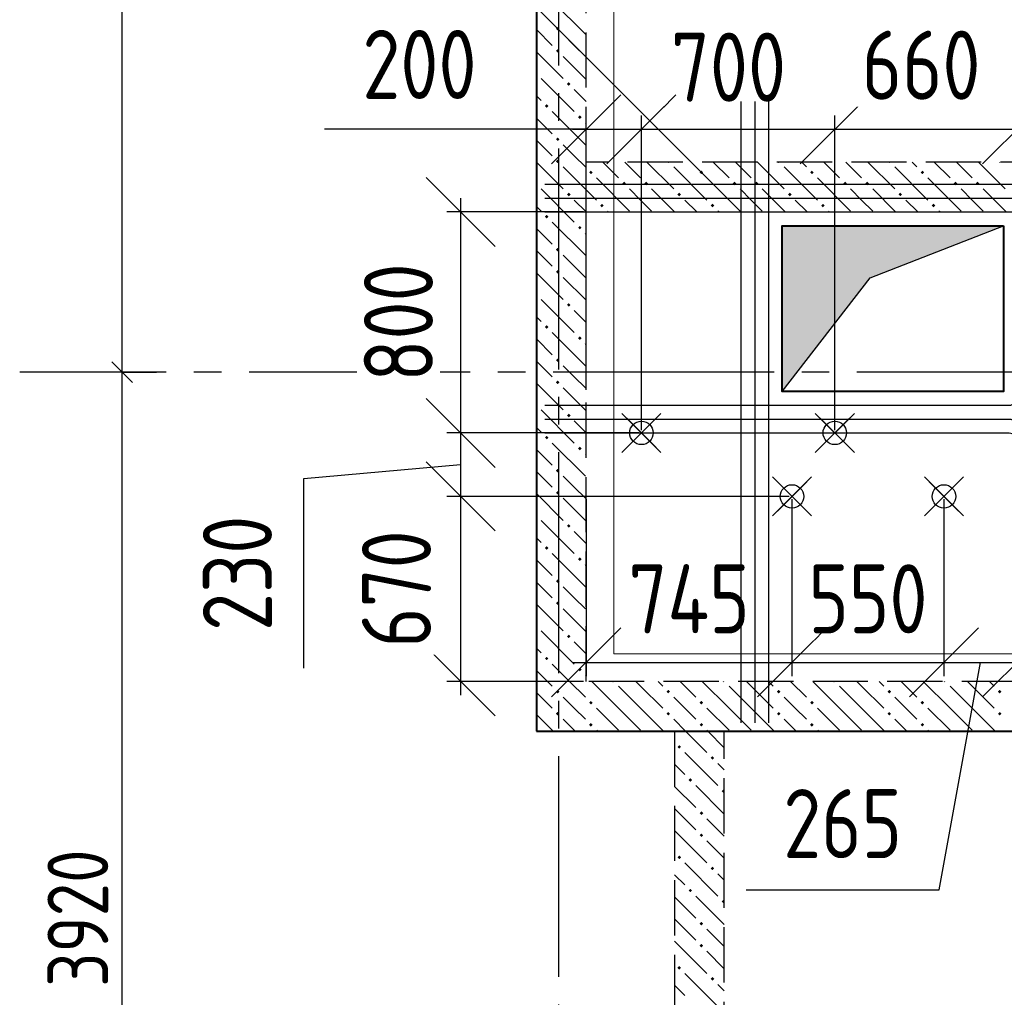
# Model space of a CAD drawing. Header units: millimetres. Extents: x 40580 to 1168286, y -220995 to 81020.
# Tile 158 of 194: x 458368 to 461932, y -94642 to -91102. Entities that reach past the tile are written whole.
import ezdxf

# ---------------------------------------------------------------- set-up
doc = ezdxf.new("R2010")
doc.units = ezdxf.units.MM
for name, pattern in [('______2', [270, 200, -70]), ('______5', [1100, 800, -100, 100, -100]), ('CENTER', [2, 1.25, -0.25, 0.25, -0.25])]:
    doc.linetypes.add(name, pattern=pattern)
for name, color, linetype, lineweight in [('Standard', 7, 'Continuous', 25), ('Обрамление проемов стержнями', 7, 'Continuous', 25), ('ОСИ', 7, 'CENTER', 15), ('Основная', 7, 'Continuous', 40), ('Позиционная метка линия выноска', 7, 'Continuous', 13), ('Примечания', 7, 'Continuous', 13), ('Размерная линия_ общее', 7, 'Continuous', 25)]:
    doc.layers.add(name, color=color, linetype=linetype, lineweight=lineweight)
doc.layers.add('ЖБ Стена верхний уровень', color=7, linetype='______2', true_color=0x656565)
doc.layers.add('Тонкие', color=7, linetype='Continuous')
doc.layers.add('ФВ-2', color=7, linetype='Continuous')
doc.styles.add('GOST 2.304-81', font='txt')
doc.dimstyles.new('СПДС', dxfattribs={"dimscale": 125, "dimtxt": 250, "dimasz": 250, "dimexe": 50, "dimexo": 10, "dimgap": 100, "dimtad": 1, "dimdec": 0, "dimtxsty": 'GOST 2.304-81', "dimblk": 'OBLIQUE', "dimcen": 250, "dimdle": 50, "dimadec": 0, "dimazin": 2, "dimtfac": 0.75, "dimtdec": 0, "dimtmove": 1, "dimatfit": 3, "dimfxl": 1, "dimtfill": 1, "dimtolj": 1, "dimarcsym": 1})

# ---------------------------------------------------------------- blocks, each defined once
blk = doc.blocks.new('_OBLIQUE')
at = {"color": 0, "linetype": 'ByBlock'}
blk.add_line((-0.5, -0.5), (0.5, 0.5), dxfattribs=at)
blk = doc.blocks.new('*D17393')
at = {"layer": 'Defpoints', "color": 0}
for p in [(461163.8, -92828.5), (461713.8, -92828.5), (461713.8, -93429.4)]:
    blk.add_point(p, dxfattribs=at)
at = {"layer": 'Тонкие', "color": 0, "lineweight": -2}
for p, q in [((461163.8, -92838.5), (461163.8, -93479.4)), ((461713.8, -92838.5), (461713.8, -93479.4)), ((461113.8, -93429.4), (461763.8, -93429.4))]:
    blk.add_line(p, q, dxfattribs=at)
at = {"layer": 'Тонкие', "color": 0, "lineweight": -2, "xscale": 250, "yscale": 250, "zscale": 250, "rotation": 180}
blk.add_blockref('_OBLIQUE', (461163.8, -93429.4), dxfattribs=at)
at = {"layer": 'Тонкие', "color": 0, "lineweight": -2, "xscale": 250, "yscale": 250, "zscale": 250}
blk.add_blockref('_OBLIQUE', (461713.8, -93429.4), dxfattribs=at)
at = {"layer": 'Тонкие', "color": 0, "insert": (461438.8, -93199.2), "char_height": 250, "attachment_point": 5, "style": 'GOST 2.304-81', "bg_fill": 3, "box_fill_scale": 1.1, "bg_fill_color": 256, "bg_fill_true_color": 13158600, "bg_fill_transparency": 0}
blk.add_mtext('\\A1;550', dxfattribs=at)
blk = doc.blocks.new('*D17395')
at = {"layer": 'Defpoints', "color": 0}
for p in [(460418.8, -92828.5), (461163.8, -92828.5), (461163.8, -93429.4)]:
    blk.add_point(p, dxfattribs=at)
at = {"layer": 'Тонкие', "color": 0, "lineweight": -2}
for p, q in [((460418.8, -92838.5), (460418.8, -93479.4)), ((461163.8, -92838.5), (461163.8, -93479.4)), ((460368.8, -93429.4), (461213.8, -93429.4))]:
    blk.add_line(p, q, dxfattribs=at)
at = {"layer": 'Тонкие', "color": 0, "lineweight": -2, "xscale": 250, "yscale": 250, "zscale": 250, "rotation": 180}
blk.add_blockref('_OBLIQUE', (460418.8, -93429.4), dxfattribs=at)
at = {"layer": 'Тонкие', "color": 0, "lineweight": -2, "xscale": 250, "yscale": 250, "zscale": 250}
blk.add_blockref('_OBLIQUE', (461163.8, -93429.4), dxfattribs=at)
at = {"layer": 'Тонкие', "color": 0, "insert": (460791.3, -93199.2), "char_height": 250, "attachment_point": 5, "style": 'GOST 2.304-81', "bg_fill": 3, "box_fill_scale": 1.1, "bg_fill_color": 256, "bg_fill_true_color": 13158600, "bg_fill_transparency": 0}
blk.add_mtext('\\A1;745', dxfattribs=at)
blk = doc.blocks.new('*D17396')
at = {"layer": 'Defpoints', "color": 0}
for p in [(461713.8, -92828.5), (461978.8, -92882.5), (461978.8, -93429.4)]:
    blk.add_point(p, dxfattribs=at)
at = {"layer": 'Тонкие', "color": 0, "lineweight": -2}
for p, q in [((461713.8, -92838.5), (461713.8, -93479.4)), ((461978.8, -92892.5), (461978.8, -93479.4)), ((461663.8, -93429.4), (462028.8, -93429.4)), ((461696.1, -94253.1), (461846.3, -93429.4)), ((460998.2, -94253.1), (461696.1, -94253.1))]:
    blk.add_line(p, q, dxfattribs=at)
at = {"layer": 'Тонкие', "color": 0, "lineweight": -2, "xscale": 250, "yscale": 250, "zscale": 250, "rotation": 180}
blk.add_blockref('_OBLIQUE', (461713.8, -93429.4), dxfattribs=at)
at = {"layer": 'Тонкие', "color": 0, "lineweight": -2, "xscale": 250, "yscale": 250, "zscale": 250}
blk.add_blockref('_OBLIQUE', (461978.8, -93429.4), dxfattribs=at)
at = {"layer": 'Тонкие', "color": 0, "insert": (461347.1, -94013.2), "char_height": 250, "attachment_point": 5, "style": 'GOST 2.304-81', "bg_fill": 3, "box_fill_scale": 1.1, "bg_fill_color": 256, "bg_fill_true_color": 13158600, "bg_fill_transparency": 0}
blk.add_mtext('\\A1;265', dxfattribs=at)
blk = doc.blocks.new('*D17402')
at = {"layer": 'Defpoints', "color": 0}
for p in [(461318.8, -91499.2), (460618.9, -92598.5), (461318.8, -92598.5)]:
    blk.add_point(p, dxfattribs=at)
at = {"layer": 'Тонкие', "color": 0, "lineweight": -2}
for p, q in [((460618.9, -92588.5), (460618.9, -91449.2)), ((461318.8, -92588.5), (461318.8, -91449.2)), ((460568.9, -91499.2), (461368.8, -91499.2))]:
    blk.add_line(p, q, dxfattribs=at)
at = {"layer": 'Тонкие', "color": 0, "lineweight": -2, "xscale": 250, "yscale": 250, "zscale": 250, "rotation": 180}
blk.add_blockref('_OBLIQUE', (460618.9, -91499.2), dxfattribs=at)
at = {"layer": 'Тонкие', "color": 0, "lineweight": -2, "xscale": 250, "yscale": 250, "zscale": 250}
blk.add_blockref('_OBLIQUE', (461318.8, -91499.2), dxfattribs=at)
at = {"layer": 'Тонкие', "color": 0, "insert": (460933.9, -91274.2), "char_height": 250, "attachment_point": 5, "style": 'GOST 2.304-81', "bg_fill": 3, "box_fill_scale": 1.1, "bg_fill_color": 256, "bg_fill_true_color": 13158600, "bg_fill_transparency": 0}
blk.add_mtext('\\A1;700', dxfattribs=at)
blk = doc.blocks.new('*D17403')
at = {"layer": 'Defpoints', "color": 0}
for p in [(460618.9, -91499.2), (460418.8, -92452.8), (460618.9, -92598.5)]:
    blk.add_point(p, dxfattribs=at)
at = {"layer": 'Тонкие', "color": 0, "lineweight": -2}
for p, q in [((460418.8, -92442.8), (460418.8, -91449.2)), ((460618.9, -92588.5), (460618.9, -91449.2)), ((460418.8, -91499.2), (459471.6, -91499.2)), ((460368.8, -91499.2), (460668.9, -91499.2))]:
    blk.add_line(p, q, dxfattribs=at)
at = {"layer": 'Тонкие', "color": 0, "lineweight": -2, "xscale": 250, "yscale": 250, "zscale": 250, "rotation": 180}
blk.add_blockref('_OBLIQUE', (460418.8, -91499.2), dxfattribs=at)
at = {"layer": 'Тонкие', "color": 0, "lineweight": -2, "xscale": 250, "yscale": 250, "zscale": 250}
blk.add_blockref('_OBLIQUE', (460618.9, -91499.2), dxfattribs=at)
at = {"layer": 'Тонкие', "color": 0, "insert": (459815.3, -91264.5), "char_height": 250, "attachment_point": 5, "style": 'GOST 2.304-81', "bg_fill": 3, "box_fill_scale": 1.1, "bg_fill_color": 256, "bg_fill_true_color": 13158600, "bg_fill_transparency": 0}
blk.add_mtext('\\A1;200', dxfattribs=at)
blk = doc.blocks.new('*D17404')
at = {"layer": 'Defpoints', "color": 0}
for p in [(461978.8, -91499.2), (461978.8, -91798.5), (461318.8, -92598.5)]:
    blk.add_point(p, dxfattribs=at)
at = {"layer": 'Тонкие', "color": 0, "lineweight": -2}
for p, q in [((461318.8, -92588.5), (461318.8, -91449.2)), ((461978.8, -91788.5), (461978.8, -91449.2)), ((461268.8, -91499.2), (462028.8, -91499.2))]:
    blk.add_line(p, q, dxfattribs=at)
at = {"layer": 'Тонкие', "color": 0, "lineweight": -2, "xscale": 250, "yscale": 250, "zscale": 250, "rotation": 180}
blk.add_blockref('_OBLIQUE', (461318.8, -91499.2), dxfattribs=at)
at = {"layer": 'Тонкие', "color": 0, "lineweight": -2, "xscale": 250, "yscale": 250, "zscale": 250}
blk.add_blockref('_OBLIQUE', (461978.8, -91499.2), dxfattribs=at)
at = {"layer": 'Тонкие', "color": 0, "insert": (461631.3, -91267), "char_height": 250, "attachment_point": 5, "style": 'GOST 2.304-81', "bg_fill": 3, "box_fill_scale": 1.1, "bg_fill_color": 256, "bg_fill_true_color": 13158600, "bg_fill_transparency": 0}
blk.add_mtext('\\A1;660', dxfattribs=at)
blk = doc.blocks.new('*D17634')
at = {"layer": 'Defpoints', "color": 0}
for p in [(461163.8, -92828.5), (459964.3, -93498.5), (460418.9, -93498.5)]:
    blk.add_point(p, dxfattribs=at)
at = {"layer": 'Тонкие', "color": 0, "lineweight": -2}
for p, q in [((459964.3, -92778.5), (459964.3, -93548.5)), ((461153.8, -92828.5), (459914.3, -92828.5)), ((460408.9, -93498.5), (459914.3, -93498.5))]:
    blk.add_line(p, q, dxfattribs=at)
at = {"layer": 'Тонкие', "color": 0, "lineweight": -2, "xscale": 250, "yscale": 250, "zscale": 250}
for p, rotation in [((459964.3, -92828.5), 90), ((459964.3, -93498.5), 270)]:
    blk.add_blockref('_OBLIQUE', p, dxfattribs=dict(at, rotation=rotation))
at = {"layer": 'Тонкие', "color": 0, "insert": (459732.1, -93163.5), "char_height": 250, "attachment_point": 5, "rotation": 90, "style": 'GOST 2.304-81', "bg_fill": 3, "box_fill_scale": 1.1, "bg_fill_color": 256, "bg_fill_true_color": 13158600, "bg_fill_transparency": 0}
blk.add_mtext('\\A1;670', dxfattribs=at)
blk = doc.blocks.new('*D17635')
at = {"layer": 'Defpoints', "color": 0}
for p in [(460618.9, -92598.5), (459964.3, -92828.5), (461163.8, -92828.5)]:
    blk.add_point(p, dxfattribs=at)
at = {"layer": 'Тонкие', "color": 0, "lineweight": -2}
for p, q in [((459964.3, -92548.5), (459964.3, -92878.5)), ((460608.9, -92598.5), (459914.3, -92598.5)), ((459396.3, -92763.1), (459964.3, -92713.5)), ((459396.3, -93450.6), (459396.3, -92763.1)), ((461153.8, -92828.5), (459914.3, -92828.5))]:
    blk.add_line(p, q, dxfattribs=at)
at = {"layer": 'Тонкие', "color": 0, "lineweight": -2, "xscale": 250, "yscale": 250, "zscale": 250}
for p, rotation in [((459964.3, -92598.5), 90), ((459964.3, -92828.5), 270)]:
    blk.add_blockref('_OBLIQUE', p, dxfattribs=dict(at, rotation=rotation))
at = {"layer": 'Тонкие', "color": 0, "insert": (459156.4, -93106.9), "char_height": 250, "attachment_point": 5, "rotation": 90, "style": 'GOST 2.304-81', "bg_fill": 3, "box_fill_scale": 1.1, "bg_fill_color": 256, "bg_fill_true_color": 13158600, "bg_fill_transparency": 0}
blk.add_mtext('\\A1;230', dxfattribs=at)
blk = doc.blocks.new('*D17636')
at = {"layer": 'Defpoints', "color": 0}
for p in [(460418.9, -91798.5), (459964.3, -92598.5), (460618.9, -92598.5)]:
    blk.add_point(p, dxfattribs=at)
at = {"layer": 'Тонкие', "color": 0, "lineweight": -2}
for p, q in [((459964.3, -91748.5), (459964.3, -92648.5)), ((460408.9, -91798.5), (459914.3, -91798.5)), ((460608.9, -92598.5), (459914.3, -92598.5))]:
    blk.add_line(p, q, dxfattribs=at)
at = {"layer": 'Тонкие', "color": 0, "lineweight": -2, "xscale": 250, "yscale": 250, "zscale": 250}
for p, rotation in [((459964.3, -91798.5), 90), ((459964.3, -92598.5), 270)]:
    blk.add_blockref('_OBLIQUE', p, dxfattribs=dict(at, rotation=rotation))
at = {"layer": 'Тонкие', "color": 0, "insert": (459739.3, -92198.5), "char_height": 250, "attachment_point": 5, "rotation": 90, "style": 'GOST 2.304-81', "bg_fill": 3, "box_fill_scale": 1.1, "bg_fill_color": 256, "bg_fill_true_color": 13158600, "bg_fill_transparency": 0}
blk.add_mtext('\\A1;800', dxfattribs=at)

msp = doc.modelspace()

# ---------------------------------------------------------------- hatches: boundary and pattern name
at = {"layer": 'ЖБ Стена верхний уровень', "linetype": 'Continuous', "lineweight": -3, "transparency": 33554687}
for points in [[(460309.3, -91135.3), (460315.8, -91128.8), (460322.3, -91135.3), (460315.8, -91141.8)], [(460309.3, -91215.3), (460315.8, -91208.8), (460322.3, -91215.3), (460315.8, -91221.8)], [(460238.8, -91291.9), (460242.3, -91295.3), (460238.8, -91298.8)], [(460349.3, -91335.3), (460355.8, -91328.8), (460362.3, -91335.3), (460355.8, -91341.8)], [(460269.3, -91415.3), (460275.8, -91408.8), (460282.3, -91415.3), (460275.8, -91421.8)], [(460389.3, -91455.3), (460395.8, -91448.8), (460402.3, -91455.3), (460395.8, -91461.8)], [(460309.3, -91535.3), (460315.8, -91528.8), (460322.3, -91535.3), (460315.8, -91541.8)], [(460309.3, -91615.3), (460315.8, -91608.8), (460322.3, -91615.3), (460315.8, -91621.8)], [(460719.1, -91618.5), (460715.8, -91621.8), (460712.4, -91618.5)], [(461119.1, -91618.5), (461115.8, -91621.8), (461112.4, -91618.5)], [(461519.1, -91618.5), (461515.8, -91621.8), (461512.4, -91618.5)], [(461919.1, -91618.5), (461915.8, -91621.8), (461912.4, -91618.5)], [(460429.3, -91655.3), (460435.8, -91648.8), (460442.3, -91655.3), (460435.8, -91661.8)], [(460829.3, -91655.3), (460835.8, -91648.8), (460842.3, -91655.3), (460835.8, -91661.8)], [(461229.3, -91655.3), (461235.8, -91648.8), (461242.3, -91655.3), (461235.8, -91661.8)], [(461629.3, -91655.3), (461635.8, -91648.8), (461642.3, -91655.3), (461635.8, -91661.8)], [(460238.8, -91691.9), (460242.3, -91695.3), (460238.8, -91698.8)], [(460549.3, -91695.3), (460555.8, -91688.8), (460562.3, -91695.3), (460555.8, -91701.8)], [(460629.3, -91695.3), (460635.8, -91688.8), (460642.3, -91695.3), (460635.8, -91701.8)], [(460949.3, -91695.3), (460955.8, -91688.8), (460962.3, -91695.3), (460955.8, -91701.8)], [(461029.3, -91695.3), (461035.8, -91688.8), (461042.3, -91695.3), (461035.8, -91701.8)], [(461349.3, -91695.3), (461355.8, -91688.8), (461362.3, -91695.3), (461355.8, -91701.8)], [(461429.3, -91695.3), (461435.8, -91688.8), (461442.3, -91695.3), (461435.8, -91701.8)], [(461749.3, -91695.3), (461755.8, -91688.8), (461762.3, -91695.3), (461755.8, -91701.8)], [(461829.3, -91695.3), (461835.8, -91688.8), (461842.3, -91695.3), (461835.8, -91701.8)], [(460349.3, -91735.3), (460355.8, -91728.8), (460362.3, -91735.3), (460355.8, -91741.8)], [(460749.3, -91735.3), (460755.8, -91728.8), (460762.3, -91735.3), (460755.8, -91741.8)], [(461149.3, -91735.3), (461155.8, -91728.8), (461162.3, -91735.3), (461155.8, -91741.8)], [(461549.3, -91735.3), (461555.8, -91728.8), (461562.3, -91735.3), (461555.8, -91741.8)], [(460469.3, -91775.3), (460475.8, -91768.8), (460482.3, -91775.3), (460475.8, -91781.8)], [(460869.3, -91775.3), (460875.8, -91768.8), (460882.3, -91775.3), (460875.8, -91781.8)], [(461269.3, -91775.3), (461275.8, -91768.8), (461282.3, -91775.3), (461275.8, -91781.8)], [(461669.3, -91775.3), (461675.8, -91768.8), (461682.3, -91775.3), (461675.8, -91781.8)], [(460269.3, -91815.3), (460275.8, -91808.8), (460282.3, -91815.3), (460275.8, -91821.8)], [(460389.3, -91855.3), (460395.8, -91848.8), (460402.3, -91855.3), (460395.8, -91861.8)], [(460309.3, -91935.3), (460315.8, -91928.8), (460322.3, -91935.3), (460315.8, -91941.8)], [(460309.3, -92015.3), (460315.8, -92008.8), (460322.3, -92015.3), (460315.8, -92021.8)], [(460238.8, -92091.9), (460242.3, -92095.3), (460238.8, -92098.8)], [(460349.3, -92135.3), (460355.8, -92128.8), (460362.3, -92135.3), (460355.8, -92141.8)], [(460269.3, -92215.3), (460275.8, -92208.8), (460282.3, -92215.3), (460275.8, -92221.8)], [(460389.3, -92255.3), (460395.8, -92248.8), (460402.3, -92255.3), (460395.8, -92261.8)], [(460309.3, -92335.3), (460315.8, -92328.8), (460322.3, -92335.3), (460315.8, -92341.8)], [(460309.3, -92415.3), (460315.8, -92408.8), (460322.3, -92415.3), (460315.8, -92421.8)], [(460238.8, -92491.9), (460242.3, -92495.3), (460238.8, -92498.8)], [(460349.3, -92535.3), (460355.8, -92528.8), (460362.3, -92535.3), (460355.8, -92541.8)], [(460269.3, -92615.3), (460275.8, -92608.8), (460282.3, -92615.3), (460275.8, -92621.8)], [(460389.3, -92655.3), (460395.8, -92648.8), (460402.3, -92655.3), (460395.8, -92661.8)], [(460309.3, -92735.3), (460315.8, -92728.8), (460322.3, -92735.3), (460315.8, -92741.8)], [(460309.3, -92815.3), (460315.8, -92808.8), (460322.3, -92815.3), (460315.8, -92821.8)], [(460238.8, -92891.9), (460242.3, -92895.3), (460238.8, -92898.8)], [(460349.3, -92935.3), (460355.8, -92928.8), (460362.3, -92935.3), (460355.8, -92941.8)], [(460269.3, -93015.3), (460275.8, -93008.8), (460282.3, -93015.3), (460275.8, -93021.8)], [(460389.3, -93055.3), (460395.8, -93048.8), (460402.3, -93055.3), (460395.8, -93061.8)], [(460309.3, -93135.3), (460315.8, -93128.8), (460322.3, -93135.3), (460315.8, -93141.8)], [(460309.3, -93215.3), (460315.8, -93208.8), (460322.3, -93215.3), (460315.8, -93221.8)], [(460238.8, -93291.9), (460242.3, -93295.3), (460238.8, -93298.8)], [(460349.3, -93335.3), (460355.8, -93328.8), (460362.3, -93335.3), (460355.8, -93341.8)], [(460269.3, -93415.3), (460275.8, -93408.8), (460282.3, -93415.3), (460275.8, -93421.8)], [(460389.3, -93455.3), (460395.8, -93448.8), (460402.3, -93455.3), (460395.8, -93461.8)], [(460519.1, -93498.5), (460515.8, -93501.8), (460512.4, -93498.5)], [(460919.1, -93498.5), (460915.8, -93501.8), (460912.4, -93498.5)], [(461319.1, -93498.5), (461315.8, -93501.8), (461312.4, -93498.5)], [(461719.1, -93498.5), (461715.8, -93501.8), (461712.4, -93498.5)], [(460309.3, -93535.3), (460315.8, -93528.8), (460322.3, -93535.3), (460315.8, -93541.8)], [(460709.3, -93535.3), (460715.8, -93528.8), (460722.3, -93535.3), (460715.8, -93541.8)], [(461109.3, -93535.3), (461115.8, -93528.8), (461122.3, -93535.3), (461115.8, -93541.8)], [(461509.3, -93535.3), (461515.8, -93528.8), (461522.3, -93535.3), (461515.8, -93541.8)], [(461909.3, -93535.3), (461915.8, -93528.8), (461922.3, -93535.3), (461915.8, -93541.8)], [(460429.3, -93575.3), (460435.8, -93568.8), (460442.3, -93575.3), (460435.8, -93581.8)], [(460829.3, -93575.3), (460835.8, -93568.8), (460842.3, -93575.3), (460835.8, -93581.8)], [(461229.3, -93575.3), (461235.8, -93568.8), (461242.3, -93575.3), (461235.8, -93581.8)], [(461629.3, -93575.3), (461635.8, -93568.8), (461642.3, -93575.3), (461635.8, -93581.8)], [(460309.3, -93615.3), (460315.8, -93608.8), (460322.3, -93615.3), (460315.8, -93621.8)], [(460709.3, -93615.3), (460715.8, -93608.8), (460722.3, -93615.3), (460715.8, -93621.8)], [(461109.3, -93615.3), (461115.8, -93608.8), (461122.3, -93615.3), (461115.8, -93621.8)], [(461509.3, -93615.3), (461515.8, -93608.8), (461522.3, -93615.3), (461515.8, -93621.8)], [(461909.3, -93615.3), (461915.8, -93608.8), (461922.3, -93615.3), (461915.8, -93621.8)], [(460429.3, -93655.3), (460435.8, -93648.8), (460442.3, -93655.3), (460435.8, -93661.8)], [(460829.3, -93655.3), (460835.8, -93648.8), (460842.3, -93655.3), (460835.8, -93661.8)], [(461229.3, -93655.3), (461235.8, -93648.8), (461242.3, -93655.3), (461235.8, -93661.8)], [(461629.3, -93655.3), (461635.8, -93648.8), (461642.3, -93655.3), (461635.8, -93661.8)], [(460749.3, -93735.3), (460755.8, -93728.8), (460762.3, -93735.3), (460755.8, -93741.8)], [(460869.3, -93775.3), (460875.8, -93768.8), (460882.3, -93775.3), (460875.8, -93781.8)], [(460789.3, -93855.3), (460795.8, -93848.8), (460802.3, -93855.3), (460795.8, -93861.8)], [(460909.3, -93895.3), (460915.8, -93888.8), (460918.8, -93891.9), (460918.8, -93898.8), (460915.8, -93901.8)], [(460829.3, -93975.3), (460835.8, -93968.8), (460842.3, -93975.3), (460835.8, -93981.8)], [(460829.3, -94055.3), (460835.8, -94048.8), (460842.3, -94055.3), (460835.8, -94061.8)], [(460749.3, -94135.3), (460755.8, -94128.8), (460762.3, -94135.3), (460755.8, -94141.8)], [(460869.3, -94175.3), (460875.8, -94168.8), (460882.3, -94175.3), (460875.8, -94181.8)], [(460789.3, -94255.3), (460795.8, -94248.8), (460802.3, -94255.3), (460795.8, -94261.8)], [(460909.3, -94295.3), (460915.8, -94288.8), (460918.8, -94291.9), (460918.8, -94298.8), (460915.8, -94301.8)], [(460829.3, -94375.3), (460835.8, -94368.8), (460842.3, -94375.3), (460835.8, -94381.8)], [(460829.3, -94455.3), (460835.8, -94448.8), (460842.3, -94455.3), (460835.8, -94461.8)], [(460749.3, -94535.3), (460755.8, -94528.8), (460762.3, -94535.3), (460755.8, -94541.8)], [(460869.3, -94575.3), (460875.8, -94568.8), (460882.3, -94575.3), (460875.8, -94581.8)]]:
    msp.add_hatch(color=7, dxfattribs=at).paths.add_polyline_path(points, flags=16)

# ---------------------------------------------------------------- linework, layer by layer
at = {"layer": 'Standard', "color": 7, "linetype": 'Continuous', "lineweight": -3, "transparency": 33554687}
for p, q in [((458738.8, -92378.4), (458738.8, -88458.4)), ((458738.8, -96298.4), (458738.8, -92378.4))]:
    msp.add_line(p, q, dxfattribs=at)
at = {"layer": 'Standard', "color": 7, "linetype": 'Continuous', "lineweight": 25, "transparency": 33554687}
msp.add_line((458776.3, -92415.9), (458701.3, -92340.9), dxfattribs=at)
at = {"layer": 'Standard', "color": 251, "linetype": 'Continuous', "lineweight": -3, "true_color": 0x656565, "transparency": 33554687}
for q in [(458613.8, -92378.4), (458863.8, -92378.4)]:
    msp.add_line((458738.8, -92378.4), q, dxfattribs=at)
msp.add_lwpolyline([(458738.8, -92378.4), (458721.8, -92378.4), (458721.8, -92378.4), (458468.3, -92378.4)], dxfattribs=at)
at = {"layer": 'ЖБ Стена верхний уровень', "color": 251, "linetype": '______2', "lineweight": -3, "true_color": 0x656565, "transparency": 33554687}
for p, q in [((460238.8, -88548.5), (460238.8, -91618.5)), ((460418.8, -91618.5), (460418.8, -88548.5)), ((460238.8, -91618.5), (460238.8, -91798.5)), ((464818.8, -91618.5), (460418.8, -91618.5)), ((460238.8, -91798.5), (460238.8, -93498.5)), ((460268.8, -91798.5), (461978.8, -91798.5)), ((460418.8, -93498.5), (460418.8, -91798.5)), ((460238.8, -93498.5), (460238.8, -93678.5)), ((461978.8, -93498.5), (460418.8, -93498.5)), ((460238.8, -93678.5), (460738.8, -93678.5)), ((460738.8, -93678.5), (460738.8, -96208.5)), ((460918.8, -93678.5), (466068.8, -93678.5)), ((460918.8, -96208.5), (460918.8, -93678.5))]:
    msp.add_line(p, q, dxfattribs=at)
at = {"layer": 'ЖБ Стена верхний уровень', "color": 9, "linetype": 'Continuous', "lineweight": -3, "true_color": 0xc7c7c7, "transparency": 33554687}
for p, q in [((460238.8, -91058.4), (460295.8, -91115.3)), ((460295.8, -91035.3), (460415.8, -91155.3)), ((460268.8, -91088.4), (460975.8, -91795.3)), ((460238.8, -91138.4), (460295.8, -91195.3)), ((460375.8, -91195.3), (460335.8, -91155.3)), ((460415.8, -91235.3), (460375.8, -91195.3)), ((460238.8, -91218.4), (460335.8, -91315.3)), ((460335.8, -91235.3), (460418.8, -91318.4)), ((460255.8, -91315.3), (460375.8, -91435.3)), ((460255.8, -91395.3), (460238.8, -91378.4)), ((460375.8, -91355.3), (460418.8, -91398.4)), ((460295.8, -91435.3), (460415.8, -91555.3)), ((460238.8, -91458.4), (460295.8, -91515.3)), ((460418.8, -91478.4), (460415.8, -91475.3)), ((460238.8, -91538.4), (460295.8, -91595.3)), ((460375.8, -91595.3), (460335.8, -91555.3)), ((460238.8, -91618.4), (460335.8, -91715.3)), ((460415.8, -91635.3), (460375.8, -91595.3)), ((460478.9, -91618.5), (460535.8, -91675.3)), ((460558.9, -91618.5), (460615.8, -91675.3)), ((460638.9, -91618.5), (460735.8, -91715.3)), ((460815.8, -91635.3), (460798.9, -91618.5)), ((460878.9, -91618.5), (460935.8, -91675.3)), ((460958.9, -91618.5), (461015.8, -91675.3)), ((461038.9, -91618.5), (461135.8, -91715.3)), ((461215.8, -91635.3), (461198.9, -91618.5)), ((461278.9, -91618.5), (461335.8, -91675.3)), ((461358.9, -91618.5), (461415.8, -91675.3)), ((461438.9, -91618.5), (461535.8, -91715.3)), ((461615.8, -91635.3), (461598.9, -91618.5)), ((461678.9, -91618.5), (461735.8, -91675.3)), ((461758.9, -91618.5), (461815.8, -91675.3)), ((461838.9, -91618.5), (461935.8, -91715.3)), ((460335.8, -91635.3), (460418.8, -91718.4)), ((460735.8, -91635.3), (460855.8, -91755.3)), ((461135.8, -91635.3), (461255.8, -91755.3)), ((461535.8, -91635.3), (461655.8, -91755.3)), ((460455.8, -91675.3), (460575.8, -91795.3)), ((461255.8, -91675.3), (461375.8, -91795.3)), ((461655.8, -91675.3), (461775.8, -91795.3)), ((460255.8, -91715.3), (460375.8, -91835.3)), ((460418.8, -91718.4), (460455.8, -91755.3)), ((460615.8, -91755.3), (460575.8, -91715.3)), ((460655.8, -91715.3), (460738.9, -91798.5)), ((461015.8, -91755.3), (460975.8, -91715.3)), ((461055.8, -91715.3), (461138.9, -91798.5)), ((461415.8, -91755.3), (461375.8, -91715.3)), ((461455.8, -91715.3), (461538.9, -91798.5)), ((461815.8, -91755.3), (461775.8, -91715.3)), ((461855.8, -91715.3), (461938.9, -91798.5)), ((460375.8, -91755.3), (460418.8, -91798.4)), ((460655.8, -91795.3), (460615.8, -91755.3)), ((460775.8, -91755.3), (460818.9, -91798.5)), ((461055.8, -91795.3), (461015.8, -91755.3)), ((461175.8, -91755.3), (461218.9, -91798.5)), ((461455.8, -91795.3), (461415.8, -91755.3)), ((461575.8, -91755.3), (461618.9, -91798.5)), ((461855.8, -91795.3), (461815.8, -91755.3)), ((460255.8, -91795.3), (460238.8, -91778.4)), ((460418.8, -91798.4), (460418.9, -91798.5)), ((460498.9, -91798.5), (460495.8, -91795.3)), ((460898.9, -91798.5), (460895.8, -91795.3)), ((461298.9, -91798.5), (461295.8, -91795.3)), ((461698.9, -91798.5), (461695.8, -91795.3)), ((460295.8, -91835.3), (460415.8, -91955.3)), ((460238.8, -91858.4), (460295.8, -91915.3)), ((460418.8, -91878.4), (460415.8, -91875.3)), ((460238.8, -91938.4), (460295.8, -91995.3)), ((460375.8, -91995.3), (460335.8, -91955.3)), ((460238.8, -92018.4), (460335.8, -92115.3)), ((460415.8, -92035.3), (460375.8, -91995.3)), ((460335.8, -92035.3), (460418.8, -92118.4)), ((460255.8, -92115.3), (460375.8, -92235.3)), ((460375.8, -92155.3), (460418.8, -92198.4)), ((460255.8, -92195.3), (460238.8, -92178.4)), ((460295.8, -92235.3), (460415.8, -92355.3)), ((460238.8, -92258.4), (460295.8, -92315.3)), ((460418.8, -92278.4), (460415.8, -92275.3)), ((460238.8, -92338.4), (460295.8, -92395.3)), ((460375.8, -92395.3), (460335.8, -92355.3)), ((460415.8, -92435.3), (460375.8, -92395.3)), ((460238.8, -92418.4), (460335.8, -92515.3)), ((460335.8, -92435.3), (460418.8, -92518.4)), ((460255.8, -92515.3), (460375.8, -92635.3)), ((460375.8, -92555.3), (460418.8, -92598.4)), ((460255.8, -92595.3), (460238.8, -92578.4)), ((460238.8, -92658.4), (460295.8, -92715.3)), ((460295.8, -92635.3), (460415.8, -92755.3)), ((460418.8, -92678.4), (460415.8, -92675.3)), ((460238.8, -92738.4), (460295.8, -92795.3)), ((460375.8, -92795.3), (460335.8, -92755.3)), ((460415.8, -92835.3), (460375.8, -92795.3)), ((460238.8, -92818.4), (460335.8, -92915.3)), ((460335.8, -92835.3), (460418.8, -92918.4)), ((460255.8, -92915.3), (460375.8, -93035.3)), ((460255.8, -92995.3), (460238.8, -92978.4)), ((460375.8, -92955.3), (460418.8, -92998.4)), ((460295.8, -93035.3), (460415.8, -93155.3)), ((460238.8, -93058.4), (460295.8, -93115.3)), ((460418.8, -93078.4), (460415.8, -93075.3)), ((460238.8, -93138.4), (460295.8, -93195.3)), ((460375.8, -93195.3), (460335.8, -93155.3)), ((460415.8, -93235.3), (460375.8, -93195.3)), ((460238.8, -93218.4), (460335.8, -93315.3)), ((460335.8, -93235.3), (460418.8, -93318.4)), ((460255.8, -93315.3), (460375.8, -93435.3)), ((460375.8, -93355.3), (460418.8, -93398.4)), ((460255.8, -93395.3), (460238.8, -93378.4)), ((460295.8, -93435.3), (460358.9, -93498.5)), ((460238.8, -93458.4), (460278.9, -93498.5)), ((460418.8, -93478.4), (460415.8, -93475.3)), ((460278.9, -93498.5), (460295.8, -93515.3)), ((460358.9, -93498.5), (460415.8, -93555.3)), ((460535.8, -93595.3), (460438.9, -93498.5)), ((460535.8, -93515.3), (460615.8, -93595.3)), ((460615.8, -93515.3), (460598.9, -93498.5)), ((460615.8, -93515.3), (460695.8, -93595.3)), ((460678.9, -93498.5), (460695.8, -93515.3)), ((460758.9, -93498.5), (460815.8, -93555.3)), ((460935.8, -93595.3), (460838.9, -93498.5)), ((460935.8, -93515.3), (461015.8, -93595.3)), ((461015.8, -93515.3), (460998.9, -93498.5)), ((461015.8, -93515.3), (461095.8, -93595.3)), ((461078.9, -93498.5), (461095.8, -93515.3)), ((461158.9, -93498.5), (461215.8, -93555.3)), ((461335.8, -93595.3), (461238.9, -93498.5)), ((461335.8, -93515.3), (461415.8, -93595.3)), ((461415.8, -93515.3), (461398.9, -93498.5)), ((461415.8, -93515.3), (461495.8, -93595.3)), ((461478.9, -93498.5), (461495.8, -93515.3)), ((461558.9, -93498.5), (461615.8, -93555.3)), ((461735.8, -93595.3), (461638.9, -93498.5)), ((461735.8, -93515.3), (461815.8, -93595.3)), ((461815.8, -93515.3), (461798.9, -93498.5)), ((461815.8, -93515.3), (461895.8, -93595.3)), ((461878.9, -93498.5), (461895.8, -93515.3)), ((460238.8, -93538.4), (460295.8, -93595.3)), ((460375.8, -93595.3), (460335.8, -93555.3)), ((460775.8, -93595.3), (460735.8, -93555.3)), ((461175.8, -93595.3), (461135.8, -93555.3)), ((461575.8, -93595.3), (461535.8, -93555.3)), ((460238.8, -93618.4), (460298.9, -93678.5)), ((460415.8, -93635.3), (460375.8, -93595.3)), ((460455.8, -93595.3), (460535.8, -93675.3)), ((460535.8, -93595.3), (460615.8, -93675.3)), ((460615.8, -93595.3), (460698.9, -93678.5)), ((460815.8, -93635.3), (460775.8, -93595.3)), ((460855.8, -93595.3), (460935.8, -93675.3)), ((460935.8, -93595.3), (461015.8, -93675.3)), ((461015.8, -93595.3), (461098.9, -93678.5)), ((461215.8, -93635.3), (461175.8, -93595.3)), ((461255.8, -93595.3), (461335.8, -93675.3)), ((461335.8, -93595.3), (461415.8, -93675.3)), ((461415.8, -93595.3), (461498.9, -93678.5)), ((461615.8, -93635.3), (461575.8, -93595.3)), ((461655.8, -93595.3), (461735.8, -93675.3)), ((461735.8, -93595.3), (461815.8, -93675.3)), ((461815.8, -93595.3), (461898.9, -93678.5)), ((460335.8, -93635.3), (460378.9, -93678.5)), ((460735.8, -93635.3), (460778.9, -93678.5)), ((461135.8, -93635.3), (461178.9, -93678.5)), ((461535.8, -93635.3), (461578.9, -93678.5)), ((460455.8, -93675.3), (460458.9, -93678.5)), ((460778.9, -93678.5), (460855.8, -93755.3)), ((460855.8, -93675.3), (460858.9, -93678.5)), ((460858.9, -93678.5), (460918.8, -93738.4)), ((461255.8, -93675.3), (461258.9, -93678.5)), ((461655.8, -93675.3), (461658.9, -93678.5)), ((460775.8, -93755.3), (460895.8, -93875.3)), ((460738.8, -93798.4), (460775.8, -93835.3)), ((460918.8, -93818.4), (460895.8, -93795.3)), ((460918.8, -93978.4), (460815.8, -93875.3)), ((460738.8, -93878.4), (460815.8, -93955.3)), ((460775.8, -93995.3), (460738.8, -93958.4)), ((460815.8, -94035.3), (460775.8, -93995.3)), ((460855.8, -93995.3), (460918.8, -94058.4)), ((460738.8, -94038.4), (460855.8, -94155.3)), ((460855.8, -94075.3), (460918.8, -94138.4)), ((460775.8, -94155.3), (460895.8, -94275.3)), ((460918.8, -94218.4), (460895.8, -94195.3)), ((460738.8, -94198.4), (460775.8, -94235.3)), ((460738.8, -94278.4), (460815.8, -94355.3)), ((460918.8, -94378.4), (460815.8, -94275.3)), ((460775.8, -94395.3), (460738.8, -94358.4)), ((460815.8, -94435.3), (460775.8, -94395.3)), ((460855.8, -94395.3), (460918.8, -94458.4)), ((460738.8, -94438.4), (460855.8, -94555.3)), ((460855.8, -94475.3), (460918.8, -94538.4)), ((460775.8, -94555.3), (460895.8, -94675.3)), ((460738.8, -94598.4), (460775.8, -94635.3)), ((460918.8, -94618.4), (460895.8, -94595.3))]:
    msp.add_line(p, q, dxfattribs=at)
at = {"layer": 'ОСИ', "color": 8, "linetype": '______5', "lineweight": -3, "transparency": 33554687}
for p, q in [((460318.8, -88268.4), (460318.8, -121308.4)), ((467698.8, -92378.4), (458368.3, -92378.4))]:
    msp.add_line(p, q, dxfattribs=at)
at = {"layer": 'Основная', "transparency": 33554687}
for p, q in [((460238.8, -89448.5), (460238.8, -93678.5)), ((460238.8, -93678.5), (464378.8, -93678.5))]:
    msp.add_line(p, q, dxfattribs=at)
at = {"layer": 'Позиционная метка линия выноска', "color": 251, "linetype": 'Continuous', "lineweight": 13, "true_color": 0x494949, "transparency": 33554687}
msp.add_lwpolyline([(465913.8, -93398.4), (460518.8, -93398.4), (460518.8, -89628.4), (462038.8, -89628.4), (462038.8, -88648.4), (465788.8, -88648.4), (465788.8, -91916.8), (465788.8, -91916.8), (465788.8, -93628.4)], dxfattribs=at)

# ---------------------------------------------------------------- texts
at = {"layer": 'Standard', "color": 7, "linetype": 'Continuous', "lineweight": 25, "transparency": 33554687, "insert": (458688.8, -94604.3), "char_height": 220, "width": 657.046, "attachment_point": 7, "rotation": 90, "style": 'GOST 2.304-81'}
msp.add_mtext('3920', dxfattribs=at)

# ---------------------------------------------------------------- next in the draw order: dimensions: what is measured, and where the dimension line sits
at = {"layer": 'Тонкие'}
for base, p1, p2, picture, middle in [((461318.8, -91499.2), (460618.9, -92598.5), (461318.8, -92598.5), '*D17402', (460933.9, -91499.2)), ((461713.8, -93429.4), (461163.8, -92828.5), (461713.8, -92828.5), '*D17393', (461438.8, -93429.4))]:
    dim = msp.add_linear_dim(base=base, p1=p1, p2=p2, dimstyle='СПДС', override={"dimscale": 1}, dxfattribs=at)
    dim.commit()
    dim.dimension.update_dxf_attribs({"geometry": picture, "text_midpoint": middle, "dimtype": 160})

# ---------------------------------------------------------------- next in the draw order: dimensions: what is measured, and where the dimension line sits
for base, p1, p2, picture, middle in [((460618.9, -91499.2), (460418.8, -92452.8), (460618.9, -92598.5), '*D17403', (459815.3, -91527.6)), ((461978.8, -91499.2), (461318.8, -92598.5), (461978.8, -91798.5), '*D17404', (461631.3, -91499.2)), ((461163.8, -93429.4), (460418.8, -92828.5), (461163.8, -92828.5), '*D17395', (460791.3, -93429.4))]:
    dim = msp.add_linear_dim(base=base, p1=p1, p2=p2, dimstyle='СПДС', override={"dimscale": 1}, dxfattribs=at)
    dim.commit()
    dim.dimension.update_dxf_attribs({"geometry": picture, "text_midpoint": middle, "dimtype": 160})

# ---------------------------------------------------------------- next in the draw order: hatches: boundary and pattern name
at = {"layer": 'ФВ-2'}
h = msp.add_hatch(color=256, dxfattribs=at)
h.dxf.hatch_style = 1
h.paths.add_polyline_path([(461877.6, -91868.5), (461447.2, -92036.6), (461128.8, -92448.5), (461128.8, -91868.5)])
h.paths.add_polyline_path([(461877.6, -91868.5), (461128.8, -91868.5), (461128.8, -91848.5), (461928.8, -91848.5)])

# ---------------------------------------------------------------- next in the draw order: linework, layer by layer
msp.add_circle((461318.8, -92598.5), 42.5)
at = {"layer": 'Обрамление проемов стержнями', "color": 7, "linetype": 'Continuous', "lineweight": 25, "transparency": 33554687}
for p, q in [((460268.8, -91748.5), (463758.8, -91748.5)), ((460268.8, -91748.5), (463758.8, -91748.5)), ((460268.8, -91748.5), (463758.8, -91748.5)), ((460268.8, -91748.5), (463758.8, -91748.5)), ((460268.8, -91798.5), (463758.8, -91798.5))]:
    msp.add_line(p, q, dxfattribs=at)
msp.add_lwpolyline([(460268.8, -92498.5), (461950.1, -92498.5), (461955.4, -92497.7), (461960.9, -92495.9), (461965.9, -92493.1), (461970, -92489.7), (461973.5, -92485.6), (461976.3, -92480.6), (461978.1, -92475.1), (461978.8, -92469.8), (461978.8, -92198.5)], dxfattribs=at)
msp.add_lwpolyline([(460268.8, -92498.5), (461950.1, -92498.5), (461955.4, -92497.7), (461960.9, -92495.9), (461965.9, -92493.1), (461970, -92489.7), (461973.5, -92485.6), (461976.3, -92480.6), (461978.1, -92475.1), (461978.8, -92469.8), (461978.8, -92198.5)], dxfattribs=at)
msp.add_lwpolyline([(460268.8, -92498.5), (461950.1, -92498.5), (461955.4, -92497.7), (461960.9, -92495.9), (461965.9, -92493.1), (461970, -92489.7), (461973.5, -92485.6), (461976.3, -92480.6), (461978.1, -92475.1), (461978.8, -92469.8), (461978.8, -92198.5)], dxfattribs=at)
msp.add_lwpolyline([(460268.8, -92498.5), (461950.1, -92498.5), (461955.4, -92497.7), (461960.9, -92495.9), (461965.9, -92493.1), (461970, -92489.7), (461973.5, -92485.6), (461976.3, -92480.6), (461978.1, -92475.1), (461978.8, -92469.8), (461978.8, -92198.5)], dxfattribs=at)
at = {"layer": 'Основная', "transparency": 33554687}
msp.add_lwpolyline([(461928.8, -91848.5), (461928.8, -92448.5), (461128.8, -92448.5), (461128.8, -91848.5)], close=True, dxfattribs=at)
at = {"layer": 'Примечания', "color": 7, "linetype": 'Continuous', "lineweight": 13, "transparency": 33554687}
for p, q in [((461389.5, -92669.2), (461248.1, -92527.7)), ((461248.1, -92669.2), (461389.5, -92527.7))]:
    msp.add_line(p, q, dxfattribs=at)
at = {"layer": 'Размерная линия_ общее', "color": 7, "linetype": 'Continuous', "lineweight": 18, "transparency": 33554687}
for p, q in [((461371.9, -92651.5), (461265.8, -92545.4)), ((461265.8, -92651.5), (461371.9, -92545.4))]:
    msp.add_line(p, q, dxfattribs=at)
at = {"layer": 'Тонкие'}
for p, q in [((461447.2, -92036.6), (461928.8, -91848.5)), ((461128.8, -92448.5), (461447.2, -92036.6))]:
    msp.add_line(p, q, dxfattribs=at)

# ---------------------------------------------------------------- next in the draw order: dimensions: what is measured, and where the dimension line sits
dim = msp.add_linear_dim(base=(461978.8, -93429.4), p1=(461713.8, -92828.5), p2=(461978.8, -92882.5), dimstyle='СПДС', override={"dimscale": 1}, dxfattribs=at)
dim.commit()
dim.dimension.update_dxf_attribs({"geometry": '*D17396', "text_midpoint": (461596.1, -94253.1), "dimtype": 160})

# ---------------------------------------------------------------- next in the draw order: linework, layer by layer
msp.add_circle((461713.8, -92828.5), 42.5)
at = {"layer": 'Обрамление проемов стержнями', "color": 7, "linetype": 'Continuous', "lineweight": 25, "transparency": 33554687}
for p, q in [((461028.8, -91398.5), (461028.8, -93648.5)), ((461028.8, -91398.5), (461028.8, -93648.5)), ((461078.8, -91398.5), (461078.8, -93648.5)), ((461078.8, -91398.5), (461078.8, -93648.5))]:
    msp.add_line(p, q, dxfattribs=at)
msp.add_lwpolyline([(460268.8, -92548.5), (461950.1, -92548.5), (461955.4, -92549.2), (461960.9, -92551), (461965.9, -92553.8), (461970, -92557.3), (461973.5, -92561.4), (461976.3, -92566.4), (461978.1, -92571.9), (461978.8, -92577.2), (461978.8, -92848.5)], dxfattribs=at)
msp.add_lwpolyline([(460268.8, -92548.5), (461950.1, -92548.5), (461955.4, -92549.2), (461960.9, -92551), (461965.9, -92553.8), (461970, -92557.3), (461973.5, -92561.4), (461976.3, -92566.4), (461978.1, -92571.9), (461978.8, -92577.2), (461978.8, -92848.5)], dxfattribs=at)
msp.add_lwpolyline([(460268.8, -92548.5), (461950.1, -92548.5), (461955.4, -92549.2), (461960.9, -92551), (461965.9, -92553.8), (461970, -92557.3), (461973.5, -92561.4), (461976.3, -92566.4), (461978.1, -92571.9), (461978.8, -92577.2), (461978.8, -92848.5)], dxfattribs=at)
msp.add_lwpolyline([(460268.8, -92548.5), (461950.1, -92548.5), (461955.4, -92549.2), (461960.9, -92551), (461965.9, -92553.8), (461970, -92557.3), (461973.5, -92561.4), (461976.3, -92566.4), (461978.1, -92571.9), (461978.8, -92577.2), (461978.8, -92848.5)], dxfattribs=at)
at = {"layer": 'Примечания', "color": 7, "linetype": 'Continuous', "lineweight": 13, "transparency": 33554687}
for p, q in [((461784.5, -92899.2), (461643.1, -92757.7)), ((461643.1, -92899.2), (461784.5, -92757.7))]:
    msp.add_line(p, q, dxfattribs=at)
at = {"layer": 'Размерная линия_ общее', "color": 7, "linetype": 'Continuous', "lineweight": 18, "transparency": 33554687}
for p, q in [((461766.9, -92881.5), (461660.8, -92775.4)), ((461660.8, -92881.5), (461766.9, -92775.4))]:
    msp.add_line(p, q, dxfattribs=at)

# ---------------------------------------------------------------- next in the draw order: dimensions: what is measured, and where the dimension line sits
at = {"layer": 'Тонкие'}
dim = msp.add_linear_dim(base=(459964.3, -93498.5), p1=(461163.8, -92828.5), p2=(460418.9, -93498.5), angle=270, dimstyle='СПДС', override={"dimscale": 1}, dxfattribs=at)
dim.commit()
dim.dimension.update_dxf_attribs({"geometry": '*D17634', "text_midpoint": (459964.3, -93163.5), "dimtype": 160})

# ---------------------------------------------------------------- next in the draw order: dimensions: what is measured, and where the dimension line sits
dim = msp.add_linear_dim(base=(459964.3, -92828.5), p1=(460618.9, -92598.5), p2=(461163.8, -92828.5), angle=270, dimstyle='СПДС', override={"dimscale": 1}, dxfattribs=at)
dim.commit()
dim.dimension.update_dxf_attribs({"geometry": '*D17635', "text_midpoint": (459396.3, -92863.1), "dimtype": 160})

# ---------------------------------------------------------------- next in the draw order: linework, layer by layer
msp.add_circle((461163.8, -92828.5), 42.5)
at = {"layer": 'Обрамление проемов стержнями', "color": 7, "linetype": 'Continuous', "lineweight": 25, "transparency": 33554687}
msp.add_line((460978.8, -91398.5), (460978.8, -93648.5), dxfattribs=at)
msp.add_line((460978.8, -91398.5), (460978.8, -93648.5), dxfattribs=at)
at = {"layer": 'Примечания', "color": 7, "linetype": 'Continuous', "lineweight": 13, "transparency": 33554687}
for p, q in [((461234.5, -92899.2), (461093.1, -92757.7)), ((461093.1, -92899.2), (461234.5, -92757.7))]:
    msp.add_line(p, q, dxfattribs=at)
at = {"layer": 'Размерная линия_ общее', "color": 7, "linetype": 'Continuous', "lineweight": 18, "transparency": 33554687}
for p, q in [((461216.9, -92881.5), (461110.8, -92775.4)), ((461110.8, -92881.5), (461216.9, -92775.4))]:
    msp.add_line(p, q, dxfattribs=at)

# ---------------------------------------------------------------- next in the draw order: dimensions: what is measured, and where the dimension line sits
at = {"layer": 'Тонкие'}
dim = msp.add_linear_dim(base=(459964.3, -92598.5), p1=(460418.9, -91798.5), p2=(460618.9, -92598.5), angle=270, dimstyle='СПДС', override={"dimscale": 1}, dxfattribs=at)
dim.commit()
dim.dimension.update_dxf_attribs({"geometry": '*D17636', "text_midpoint": (459964.3, -92198.5), "dimtype": 160})

# ---------------------------------------------------------------- next in the draw order: linework, layer by layer
msp.add_circle((460618.9, -92598.5), 42.5)
at = {"layer": 'Обрамление проемов стержнями', "color": 7, "linetype": 'Continuous', "lineweight": 25, "transparency": 33554687}
msp.add_line((460268.8, -91698.5), (463758.8, -91698.5), dxfattribs=at)
msp.add_lwpolyline([(460268.8, -92598.5), (461950.1, -92598.5), (461955.4, -92599.2), (461960.9, -92601), (461965.9, -92603.8), (461970, -92607.3), (461973.5, -92611.4), (461976.3, -92616.4), (461978.1, -92621.9), (461978.8, -92627.2), (461978.8, -92898.5)], dxfattribs=at)
at = {"layer": 'Примечания', "color": 7, "linetype": 'Continuous', "lineweight": 13, "transparency": 33554687}
for p, q in [((460689.6, -92669.2), (460548.2, -92527.7)), ((460548.2, -92669.2), (460689.6, -92527.7))]:
    msp.add_line(p, q, dxfattribs=at)
at = {"layer": 'Размерная линия_ общее', "color": 7, "linetype": 'Continuous', "lineweight": 18, "transparency": 33554687}
for p, q in [((460671.9, -92651.5), (460565.9, -92545.4)), ((460565.9, -92651.5), (460671.9, -92545.4))]:
    msp.add_line(p, q, dxfattribs=at)

doc.saveas('drawing.dxf')
